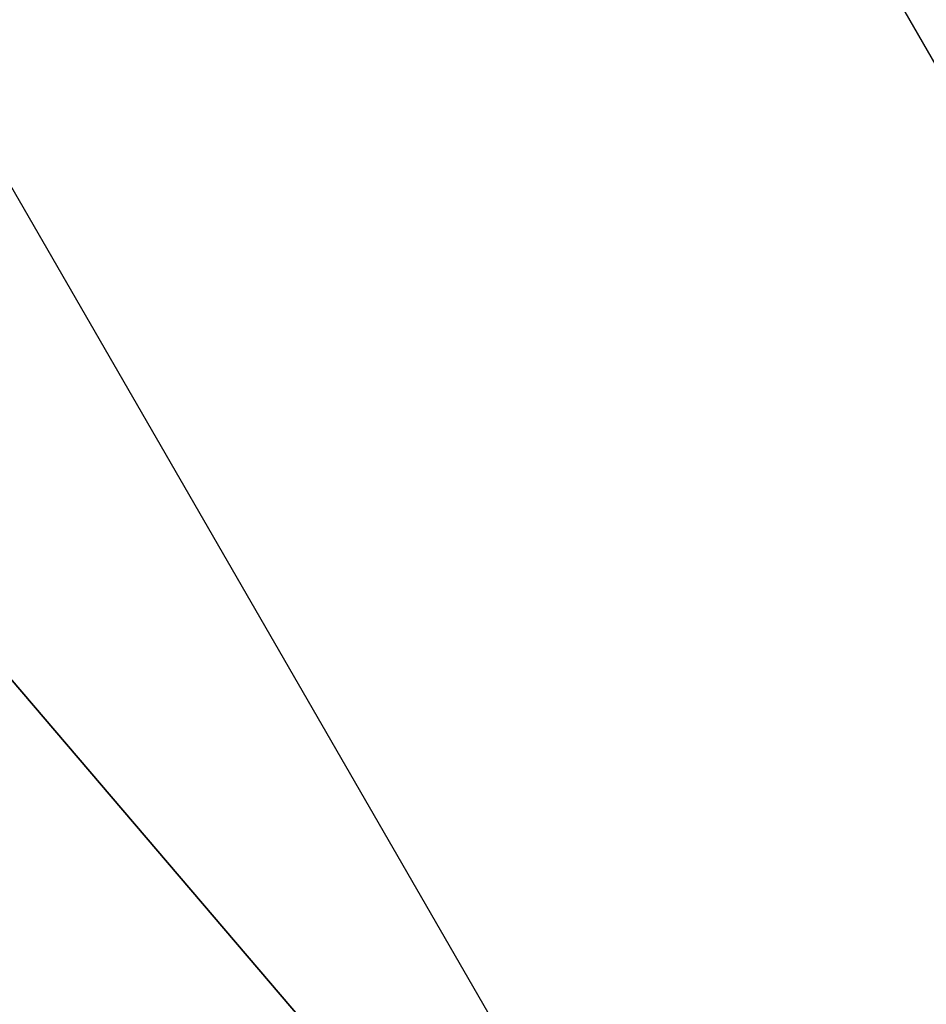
# Model space of a CAD drawing. Extents: x 0 to 712, y 0 to 712.
# Tile 223 of 256: x 237.715 to 238.396, y 293.876 to 294.616. Entities that reach past the tile are written whole.
import ezdxf

# ---------------------------------------------------------------- set-up
doc = ezdxf.new("R2010")
doc.units = 0
doc.header["$LTSCALE"] = 25.4
doc.layers.get('0').update_dxf_attribs({"color": 13, "linetype": 'CONTINUOUS'})

# ---------------------------------------------------------------- blocks, each defined once
blk = doc.blocks.new('GRUPUJ_12')
at = {"color": 0}
mesh = blk.add_polyface(dxfattribs=at)
corners = [(237.36099, 291.88199, 403.69443), (236.94714, 294.12524, 403.84665), (236.25757, 293.79316, 403.69443), (237.99335, 292.31314, 403.84665)]
mesh.append_faces([[corners[k] for k in face] for face in [(0, 1, 2), (1, 0, 3)]], dxfattribs={"vtx0": -1, "color": 0})
mesh = blk.add_polyface(dxfattribs=at)
corners = [(236.34088, 291.1865, 401.84665), (234.94397, 293.69183, 341.84665), (236.61642, 290.79505, 341.84665), (235.1452, 293.25748, 401.84665)]
mesh.append_faces([[corners[k] for k in face] for face in [(0, 1, 2), (1, 0, 3)]], dxfattribs={"vtx0": -1, "color": 0})
mesh = blk.add_polyface(dxfattribs=at)
corners = [(236.82489, 291.51648, 403.26089), (235.28235, 293.32353, 402.61203), (236.46667, 291.27226, 402.61203), (235.67297, 293.51164, 403.26089)]
mesh.append_faces([[corners[k] for k in face] for face in [(0, 1, 2), (1, 0, 3)]], dxfattribs={"vtx0": -1, "color": 0})
mesh = blk.add_polyface(dxfattribs=at)
corners = [(236.46667, 291.27226, 402.61203), (235.1452, 293.25748, 401.84665), (236.34088, 291.1865, 401.84665), (235.28235, 293.32353, 402.61203)]
mesh.append_faces([[corners[k] for k in face] for face in [(0, 1, 2), (1, 0, 3)]], dxfattribs={"vtx0": -1, "color": 0})
blk = doc.blocks.new('CRISTAL-L-7631-7630_STL')
at = {"color": 8}
blk.add_blockref('GRUPUJ_12', (146.53418, -354.22995, 165.37241), dxfattribs=at)
blk = doc.blocks.new('GRUPUJ_11')
at = {"color": 0}
blk.add_blockref('CRISTAL-L-7631-7630_STL', (-144.99028, 356.0603, -7.21906), dxfattribs=at)

msp = doc.modelspace()

# ---------------------------------------------------------------- block references
at = {"color": 0}
msp.add_blockref('GRUPUJ_11', (0, 0), dxfattribs=at)

doc.saveas('drawing.dxf')
